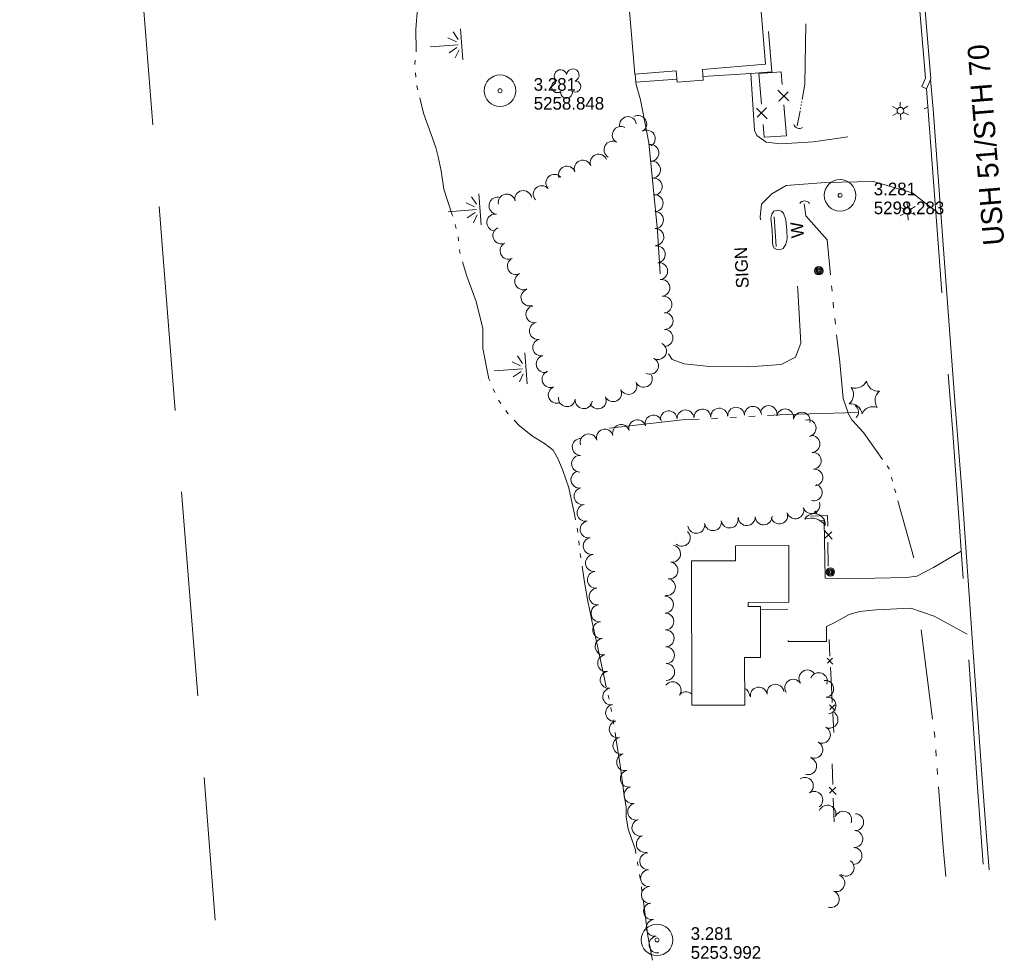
# Model space of a CAD drawing. Header units: feet. Extents: x 191091 to 192997, y 267020 to 268519.
# Tile 1 of 8: x 191130 to 191598, y 267020 to 267468. Entities that reach past the tile are written whole.
import ezdxf
from ezdxf.enums import TextEntityAlignment as Align

# ---------------------------------------------------------------- set-up
doc = ezdxf.new("R2010")
doc.units = ezdxf.units.FT
doc.header["$MEASUREMENT"] = 0
for name, pattern in [('DGN Style 3', [136.13208, 97.2372, -38.89488]), ('DGN Style 5', [68.06604, 29.17116, -38.89488]), ('DGN Style 6', [184.945154, 0.097237, -38.89488, 68.06604, -38.89488, 0.097237, -38.89488])]:
    doc.linetypes.add(name, pattern=pattern)
for name, color, linetype, lineweight in [('E_DWY', 3, 'DGN Style 3', 0), ('E_LAND_Vegetation', 20, 'Continuous', 0), ('E_MAP_Limits', 20, 'DGN Style 3', 0), ('E_MAP_PassPoints', 43, 'Continuous', 0), ('E_MISCPROP', 43, 'Continuous', 0), ('E_MISCPROP_HvyLine', 251, 'Continuous', 13), ('E_MISCPROP_Railing', 43, 'Continuous', 0), ('E_MISCPROP_Solid', 251, 'Continuous', 0), ('E_PATH_Sidewalk', 3, 'DGN Style 5', 0), ('E_RDWY', 43, 'Continuous', 13), ('E_RDWY_Gravel', 43, 'DGN Style 3', 13), ('E_RDWY_Name', 231, 'Continuous', 0), ('E_WTR', 251, 'DGN Style 6', 0)]:
    doc.layers.add(name, color=color, linetype=linetype, lineweight=lineweight)
doc.styles.add('Style-IGR_FONT_0', font='IGR_FONT_0.shx')

# ---------------------------------------------------------------- blocks, each defined once
blk = doc.blocks.new('PP')
at = {"layer": 'E_MAP_PassPoints', "color": 43, "linetype": 'Continuous', "lineweight": 0}
for radius in [7.5, 0.96]:
    blk.add_circle((0, 0), radius, dxfattribs=at)
blk = doc.blocks.new('PP_1')
at = {"layer": 'E_MAP_PassPoints', "color": 43, "linetype": 'Continuous', "lineweight": 0}
for radius in [7.5, 0.96]:
    blk.add_circle((0, 0), radius, dxfattribs=at)
blk = doc.blocks.new('PP_6')
at = {"layer": 'E_MAP_PassPoints', "color": 43, "linetype": 'Continuous', "lineweight": 0}
for radius in [7.5, 0.96]:
    blk.add_circle((0, 0), radius, dxfattribs=at)
blk = doc.blocks.new('SDSH')
at = {"layer": 'E_MISCPROP_Solid', "color": 230, "linetype": 'Continuous', "lineweight": 0}
blk.add_circle((0.65, -0.61), 0.562, dxfattribs=at)
at = {"layer": 'E_MISCPROP_Solid', "color": 230, "linetype": 'Continuous', "lineweight": 0, "extrusion": (0, 0, -1)}
blk.add_arc((10.41, 2.33), 8.55, 164.3602, 237.3443, dxfattribs=at)
at = {"layer": 'E_MISCPROP_Solid', "color": 230, "linetype": 'Continuous', "lineweight": 0}
blk.add_arc((-5.06, 0.29), 5.22, 262.0001, 56.2985, dxfattribs=at)
blk = doc.blocks.new('CULVRT_3')
at = {"layer": 'E_MISCPROP_Railing', "color": 43, "linetype": 'Continuous', "lineweight": 0}
blk.add_arc((2.17, 1.63), 2.71, 216.8788, 323.1183, dxfattribs=at)
blk = doc.blocks.new('CULVRT_4')
at = {"layer": 'E_MISCPROP_Railing', "color": 43, "linetype": 'Continuous', "lineweight": 0}
blk.add_arc((2.3, 1.73), 2.88, 216.8798, 323.1193, dxfattribs=at)
blk = doc.blocks.new('CULVRT_5')
at = {"layer": 'E_MISCPROP_Railing', "color": 43, "linetype": 'Continuous', "lineweight": 0}
blk.add_arc((2.86, 2.15), 3.58, 216.8792, 323.1188, dxfattribs=at)
blk = doc.blocks.new('POLE')
at = {"layer": 'E_MISCPROP', "color": 1, "linetype": 'Continuous', "lineweight": 0}
for centre, radius in [((-0.01, 0.02), 2.02), ((-0.01, 0.03), 1.52), ((0, -0.01), 1.01), ((0, 0), 0.502)]:
    blk.add_circle(centre, radius, dxfattribs=at)
blk = doc.blocks.new('SIGN')
at = {"layer": 'E_MISCPROP', "color": 1, "linetype": 'Continuous', "lineweight": 0, "style": 'Style-IGR_FONT_0'}
blk.add_text('SIGN', height=6, rotation=0.0001, dxfattribs=at).set_placement((-9.61, -0.01), align=Align.MIDDLE_LEFT)
blk = doc.blocks.new('TREE_1')
at = {"layer": 'E_LAND_Vegetation', "color": 94, "linetype": 'Continuous', "lineweight": 0}
for centre, radius, start, end in [((-1.47, 4.28), 2.78, 1.3945, 209.1675), ((3.57, 2.42), 2.97, 278.4236, 139.6575), ((-4.47, 0.2), 2.78, 78.0715, 279.0825), ((-2.01, -4.2), 2.61, 140.7796, 358.7122), ((3.46, -3.43), 2.97, 196.0744, 79.0477)]:
    blk.add_arc(centre, radius, start, end, dxfattribs=at)
blk = doc.blocks.new('LTP_5')
at = {"layer": 'E_MISCPROP', "color": 1, "linetype": 'Continuous', "lineweight": 0}
for p, q in [((-1.63, 0.07), (-4.24, 0.14)), ((-0.8, 1.43), (-2, 3.73)), ((0.9, 1.42), (2.27, 3.65)), ((-0.88, -1.42), (-2.24, -3.61)), ((0.76, -1.47), (2, -3.65)), ((1.64, -0.02), (4.16, -0.09))]:
    blk.add_line(p, q, dxfattribs=at)
blk.add_circle((0, 0), 1.64, dxfattribs=at)
blk = doc.blocks.new('WAL_1')
at = {"layer": 'E_MISCPROP_Railing', "color": 43, "linetype": 'Continuous', "lineweight": 0, "style": 'Style-IGR_FONT_0'}
blk.add_text('W', height=6, rotation=359.9999, dxfattribs=at).set_placement((-2.27, -0.34), align=Align.MIDDLE_LEFT)
blk = doc.blocks.new('PINEL_2')
at = {"layer": 'E_LAND_Vegetation', "color": 94, "linetype": 'Continuous', "lineweight": 0}
for centre, start, end in [((-8.14, 7.32), 275.2112, 0.9761), ((2.26, 10.71), 215.2112, 300.9761), ((10.41, 3.41), 155.2112, 240.9762), ((-10.4, -3.39), 335.2112, 60.9761), ((8.15, -7.3), 95.2112, 180.9762), ((-2.25, -10.7), 35.2112, 120.9762)]:
    blk.add_arc(centre, 5.72, start, end, dxfattribs=at)
blk = doc.blocks.new('MARSH')
at = {"layer": 'E_WTR', "color": 150, "linetype": 'Continuous', "lineweight": 0}
for p, q in [((0.03, 15.02), (0.03, 1.6)), ((-1.34, 2.37), (-3.54, 6.22)), ((1.46, 2.37), (3.66, 6.22)), ((-6.13, 3.53), (-2.44, 1.44)), ((6.25, 3.53), (2.56, 1.44)), ((-7.39, -0.05), (7.4, -0.05))]:
    blk.add_line(p, q, dxfattribs=at)

msp = doc.modelspace()

# ---------------------------------------------------------------- linework, layer by layer
at = {"layer": 'E_DWY', "color": 2, "linetype": 'DGN Style 3', "lineweight": 0, "flags": 128}
for points in [[(191423.02, 267437.93), (191442.55, 267439.39)], [(191454.93, 267440.58), (191477.76, 267442.04), (191479.37, 267415.03), (191480.47, 267412.49), (191484.96, 267409.39), (191491.95, 267408.51), (191507.53, 267409.5), (191526.07, 267412.17), (191543.63, 267417.39), (191554.59, 267422.04), (191557.44, 267423.94), (191561.89, 267425.94)], [(191565.58, 267376.64), (191554.41, 267385.31), (191536.03, 267390.62), (191513.14, 267390.27), (191494.44, 267388.72), (191487.73, 267384.89), (191482.74, 267379.89), (191482.16, 267373.81), (191482.69, 267368.33), (191485.44, 267363.59), (191486.6, 267362.51), (191497.06, 267355.58), (191499.12, 267351.27), (191500, 267338.95), (191501.44, 267313.85), (191498.86, 267307.13), (191492.14, 267303.64), (191476.79, 267302.66), (191458.03, 267302.79), (191446.08, 267304.05), (191440.29, 267306.1), (191436.25, 267312.47), (191435.51, 267330.41), (191433.32, 267367.27), (191429.17, 267409.01), (191425.2, 267429.42), (191423.15, 267436.76), (191423.02, 267437.93)], [(191577.62, 267214.99), (191564.56, 267207.21), (191556.51, 267203.11), (191551.59, 267202.49), (191536.67, 267202.08), (191519.38, 267201.93), (191513.08, 267202.16), (191512.47, 267229.53), (191486.47, 267227.95), (191486.75, 267217.59)], [(191580.45, 267175.46), (191564.81, 267184.09), (191553.67, 267187.85), (191537.3, 267187.06), (191529.25, 267186.33), (191524.47, 267184.81), (191517.3, 267180.97), (191513.66, 267179.16), (191513.69, 267171.97), (191495.39, 267172.01), (191495.32, 267186.83), (191495.09, 267190.66)]]:
    msp.add_lwpolyline(points, dxfattribs=at)
at = {"layer": 'E_LAND_Vegetation', "color": 94, "linetype": 'Continuous', "lineweight": 0}
for centre, radius, start, end in [((191419.29, 267417.47), 4.03, 9.916, 189.9006), ((191424.17, 267418.01), 4.03, 300.1383, 120.1229), ((191415.88, 267412.82), 4.03, 60.6939, 240.6786), ((191428.21, 267411.05), 4.03, 300.1383, 120.1229), ((191411.94, 267405.8), 4.03, 60.6939, 240.6786), ((191429.95, 267404.27), 4.03, 275.7502, 95.7349), ((191397.84, 267396.78), 4.03, 20.7948, 200.7795), ((191405.37, 267399.64), 4.03, 20.7948, 200.7795), ((191390.32, 267393.92), 4.03, 20.7948, 200.7795), ((191430.76, 267396.26), 4.03, 275.7502, 95.7349), ((191384.33, 267390.03), 4.03, 41.8169, 221.8016), ((191431.56, 267388.26), 4.03, 275.7502, 95.7349), ((191378.32, 267384.66), 4.03, 41.8169, 221.8016), ((191357.3, 267379.17), 4.03, 82.5459, 262.5306), ((191361.69, 267380.7), 4.03, 11.6168, 191.6015), ((191369.57, 267382.32), 4.03, 11.6168, 191.6015), ((191431.96, 267380.39), 4.03, 271.2443, 91.2289), ((191356.25, 267371.19), 4.03, 82.5459, 262.5306), ((191432.13, 267372.34), 4.03, 271.2443, 91.2289), ((191359.13, 267365.03), 4.03, 115.4373, 295.422), ((191432.3, 267364.29), 4.03, 271.2443, 91.2289), ((191362.58, 267357.76), 4.03, 115.4373, 295.422), ((191432.98, 267356.03), 4.03, 278.1083, 98.093), ((191366.05, 267350.5), 4.03, 115.5903, 295.5749), ((191434.11, 267348.06), 4.03, 278.1083, 98.093), ((191369.52, 267343.24), 4.03, 115.5903, 295.5749), ((191435.14, 267340.12), 4.03, 276.9479, 96.9325), ((191372.49, 267335.52), 4.03, 109.153, 289.1377), ((191436.11, 267332.13), 4.03, 276.9479, 96.9325), ((191374.85, 267327.55), 4.03, 101.6239, 281.6085), ((191436.67, 267324.37), 4.03, 269.9032, 89.8879), ((191376.48, 267319.66), 4.03, 101.6239, 281.6085), ((191436.66, 267316.32), 4.03, 269.9032, 89.8879), ((191378.1, 267311.78), 4.03, 101.6239, 281.6085), ((191433.55, 267310.12), 4.03, 241.5721, 61.5567), ((191379.72, 267303.89), 4.03, 101.6239, 281.6085), ((191429.72, 267303.04), 4.03, 241.5721, 61.5567), ((191382.49, 267296.75), 4.03, 111.8081, 291.7928), ((191426.8, 267296.92), 4.03, 205.1741, 25.1587), ((191419.51, 267293.5), 4.03, 205.1741, 25.1587), ((191385.48, 267289.27), 4.03, 111.8081, 291.7928), ((191412.22, 267290.07), 4.03, 205.1741, 25.1587), ((191390.27, 267287.67), 4.03, 173.1859, 353.1706), ((191398.26, 267286.72), 4.03, 173.1859, 353.1706), ((191404.94, 267286.65), 4.03, 205.1741, 25.1587), ((191478.67, 267279.78), 4.01, 3.0781, 183.0627), ((191486.14, 267280.12), 4.01, 348.6759, 168.6606), ((191431.42, 267275.59), 4.01, 16.1486, 196.1333), ((191438.66, 267277.63), 4.01, 3.0781, 183.0627), ((191446.66, 267278.06), 4.01, 3.0781, 183.0627), ((191454.66, 267278.49), 4.01, 3.0781, 183.0627), ((191462.67, 267278.92), 4.01, 3.0781, 183.0627), ((191470.67, 267279.35), 4.01, 3.0781, 183.0627), ((191494, 267278.55), 4.01, 348.6759, 168.6606), ((191501.85, 267276.97), 4.01, 348.6759, 168.6606), ((191416.02, 267271.13), 4.01, 16.1486, 196.1333), ((191423.72, 267273.36), 4.01, 16.1486, 196.1333), ((191504.68, 267273.41), 4.01, 283.7323, 103.717), ((191400.63, 267266.67), 4.01, 16.1486, 196.1333), ((191408.32, 267268.9), 4.01, 16.1486, 196.1333), ((191506.46, 267265.93), 4.01, 274.9913, 94.976), ((191396.85, 267264.5), 4.01, 87.8473, 267.832), ((191396.55, 267256.49), 4.01, 87.8473, 267.832), ((191507.16, 267257.94), 4.01, 274.9913, 94.976), ((191396.23, 267248.94), 4.01, 100.4755, 280.4602), ((191507.85, 267249.96), 4.01, 274.9913, 94.976), ((191507.57, 267242.84), 4.01, 253.9598, 73.9445), ((191397.69, 267241.06), 4.01, 100.4755, 280.4602), ((191399.15, 267233.18), 4.01, 100.4755, 280.4602), ((191506.44, 267236.83), 4.01, 197.8494, 17.8341), ((191491.18, 267231.92), 4.01, 197.8494, 17.8341), ((191498.81, 267234.38), 4.01, 197.8494, 17.8341), ((191400.6, 267225.3), 4.01, 100.4755, 280.4602), ((191451.77, 267227.46), 4.01, 189.0664, 9.0511), ((191459.68, 267228.72), 4.01, 189.0664, 9.0511), ((191467.59, 267229.99), 4.01, 189.0664, 9.0511), ((191475.76, 267231.14), 4.01, 182.3991, 2.3837), ((191483.77, 267231.47), 4.01, 182.3991, 2.3837), ((191444.92, 267221.31), 4.01, 228.4215, 48.4061), ((191402.06, 267217.42), 4.01, 100.4755, 280.4602), ((191440.27, 267213.69), 4.01, 261.1623, 81.147), ((191403.16, 267209.33), 4.01, 96.1634, 276.1481), ((191439.04, 267205.78), 4.01, 261.1623, 81.147), ((191404.02, 267201.36), 4.01, 96.1634, 276.1481), ((191437.81, 267197.86), 4.01, 261.1623, 81.147), ((191404.88, 267193.39), 4.01, 96.1634, 276.1481), ((191436.88, 267189.55), 4.01, 271.2013, 91.186), ((191405.74, 267185.43), 4.01, 96.1634, 276.1481), ((191437.04, 267181.54), 4.01, 271.2013, 91.186), ((191406.59, 267177.46), 4.01, 96.1634, 276.1481), ((191437.21, 267173.53), 4.01, 271.2013, 91.186), ((191407.72, 267169.62), 4.01, 98.6446, 278.6293), ((191437.36, 267165.53), 4.01, 270.7526, 90.7373), ((191408.92, 267161.7), 4.01, 98.6446, 278.6293), ((191410.13, 267153.77), 4.01, 98.6446, 278.6293), ((191437.47, 267157.52), 4.01, 270.7526, 90.7373), ((191504.56, 267154.46), 4.02, 33.4363, 213.421), ((191440.51, 267148.92), 4.01, 323.2081, 143.1928), ((191497.85, 267150.03), 4.02, 33.4363, 213.421), ((191509.98, 267153.18), 4.02, 339.3879, 159.3726), ((191513.02, 267149.54), 4.02, 277.6218, 97.6065), ((191411.33, 267145.85), 4.01, 98.6446, 278.6293), ((191446.93, 267144.12), 4.01, 48.9316, 143.1928), ((191473.11, 267146.09), 4.02, 0.2567, 65.5173), ((191481.47, 267146.32), 4.02, 9.6031, 189.5878), ((191489.4, 267147.66), 4.02, 9.6031, 189.5878), ((191514.09, 267141.58), 4.02, 277.6218, 97.6065), ((191412.68, 267138.1), 4.01, 102.6277, 282.6124), ((191414.43, 267130.28), 4.01, 102.6277, 282.6124), ((191515.08, 267134.89), 4.02, 243.1659, 63.1506), ((191511.45, 267127.72), 4.02, 243.1659, 63.1506), ((191416.18, 267122.46), 4.01, 102.6277, 282.6124), ((191507.83, 267120.55), 4.02, 243.1659, 63.1506), ((191417.94, 267114.64), 4.01, 102.6277, 282.6124), ((191504.95, 267112.75), 4.02, 250.9694, 70.954), ((191419.69, 267106.82), 4.01, 102.6277, 282.6124), ((191503.35, 267103.38), 4.02, 304.148, 124.1327), ((191421.44, 267099), 4.01, 102.6277, 282.6124), ((191507.86, 267096.73), 4.02, 304.148, 124.1327), ((191423.19, 267091.18), 4.01, 102.6277, 282.6124), ((191514.08, 267090.22), 4.02, 338.7132, 158.6979), ((191425.21, 267083.52), 4.01, 104.9348, 284.9194), ((191521.57, 267087.3), 4.02, 338.7132, 158.6979), ((191527.28, 267086.16), 4.02, 267.2143, 87.199), ((191427.28, 267075.78), 4.01, 104.9348, 284.9194), ((191526.88, 267078.13), 4.02, 267.2143, 87.199), ((191526.49, 267070.1), 4.02, 267.2143, 87.199), ((191428.9, 267067.52), 4.01, 92.9315, 272.9161), ((191522.72, 267064.49), 4.02, 234.6492, 54.6338), ((191429.31, 267059.52), 4.01, 92.9315, 272.9161), ((191518.3, 267057.14), 4.02, 250.9707, 70.9554), ((191429.71, 267051.51), 4.01, 92.9315, 272.9161), ((191515.68, 267049.55), 4.02, 250.9707, 70.9554), ((191430.72, 267043.81), 4.01, 99.2873, 279.272), ((191432.01, 267035.9), 4.01, 99.2873, 279.272), ((191433.31, 267027.99), 4.01, 99.2873, 279.272)]:
    msp.add_arc(centre, radius, start, end, dxfattribs=at)
at = {"layer": 'E_MAP_Limits', "color": 3, "linetype": 'DGN Style 3', "lineweight": 0, "flags": 128}
msp.add_lwpolyline([(191130.26, 268465.81), (191175.35, 267648.76), (191223.21, 267039.49)], dxfattribs=at)
at = {"layer": 'E_MISCPROP', "color": 1, "linetype": 'Continuous', "lineweight": 0}
msp.add_line((191489.65, 267359.78), (191488.82, 267373.9), dxfattribs=at)
at = {"layer": 'E_MISCPROP_HvyLine', "color": 230, "linetype": 'Continuous', "lineweight": 13, "flags": 128}
for points in [[(191422.52, 267441.76), (191419.77, 267475.46), (191462.19, 267478.92), (191461.97, 267481.63), (191481.67, 267483.24), (191484.67, 267446.4), (191454.66, 267443.96), (191455.07, 267438.86), (191442.68, 267437.85), (191442.23, 267443.36)], [(191495.74, 267190.66), (191495.7, 267217.61), (191470.42, 267217.56), (191470.44, 267210.35), (191449.46, 267210.31), (191449.57, 267141.7), (191474.79, 267141.74), (191474.75, 267164.41), (191482.29, 267164.42), (191482.25, 267188.72), (191476.49, 267188.72), (191476.49, 267190.63)]]:
    msp.add_lwpolyline(points, close=True, dxfattribs=at)
at = {"layer": 'E_MISCPROP_Railing', "color": 43, "linetype": 'Continuous', "lineweight": 0}
for p, q in [((191495.81, 267428.97), (191490.59, 267434.04)), ((191491.02, 267428.83), (191495.35, 267433.33)), ((191480.3, 267425.54), (191485.48, 267420.46)), ((191485.07, 267425.66), (191480.75, 267421.19)), ((191516.29, 267220.67), (191512.51, 267224.91)), ((191512.56, 267220.83), (191516.18, 267224.09)), ((191513.93, 267164.05), (191516.65, 267161.24)), ((191516.51, 267164.05), (191514.11, 267161.71)), ((191515.04, 267141.97), (191517.76, 267139.16)), ((191517.62, 267141.97), (191515.21, 267139.62)), ((191514.92, 267102.85), (191518.26, 267099.28)), ((191518.13, 267102.79), (191515.09, 267099.92))]:
    msp.add_line(p, q, dxfattribs=at)
at = {"layer": 'E_MISCPROP_Railing', "color": 43, "linetype": 'Continuous', "lineweight": 0, "flags": 128}
for points in [[(191492.59, 267436.73), (191492.08, 267442.86), (191481.55, 267442.04)], [(191481.55, 267442.04), (191482.72, 267427.44)], [(191494.61, 267412.41), (191493.39, 267427.05)], [(191483.48, 267417.79), (191483.96, 267411.81), (191494.61, 267412.41)], [(191514.22, 267226.9), (191514.16, 267231.86), (191506.08, 267231.58)], [(191514.44, 267207.84), (191514.3, 267219.31)], [(191514.87, 267172.94), (191515.27, 267165.04)], [(191515.53, 267159.83), (191515.98, 267150.85)], [(191515.98, 267150.85), (191516.37, 267142.96)], [(191516.64, 267137.74), (191517.09, 267128.77)], [(191516.26, 267113.92), (191516.6, 267104.06)], [(191516.83, 267097.54), (191517.22, 267086.33)]]:
    msp.add_lwpolyline(points, dxfattribs=at)
at = {"layer": 'E_MISCPROP_Railing', "color": 43, "linetype": 'Continuous', "lineweight": 13, "flags": 128}
for points in [[(191494.78, 267367.52), (191494.24, 267372.38), (191493.2, 267375.56), (191492.18, 267376.51), (191490.99, 267376.96), (191490.25, 267377), (191488.66, 267376.51), (191487.66, 267375.18), (191487.24, 267373.19), (191487.74, 267367.52)], [(191487.74, 267367.52), (191487.9, 267363.08), (191488.01, 267361.54), (191488.12, 267360.19), (191488.97, 267358.8), (191490.16, 267358.28), (191491.46, 267358.21), (191493.11, 267358.88), (191494.33, 267360.9), (191494.99, 267363.45), (191494.78, 267367.52)]]:
    msp.add_lwpolyline(points, dxfattribs=at)
at = {"layer": 'E_PATH_Sidewalk', "color": 2, "linetype": 'DGN Style 5', "lineweight": 0, "flags": 128}
for points in [[(191477.76, 267442.01), (191487.7, 267442.82), (191484.41, 267482.57), (191484.25, 267483.69), (191481.03, 267483.19)], [(191423.04, 267437.78), (191422.76, 267441.78)], [(191495.29, 267187.34), (191485.68, 267187.23), (191482.25, 267187.11)]]:
    msp.add_lwpolyline(points, dxfattribs=at)
at = {"layer": 'E_RDWY', "color": 30, "linetype": 'Continuous', "lineweight": 13, "flags": 128}
for points in [[(191548.47, 267590.63), (191552.56, 267539.52), (191556.92, 267485.16), (191560.7, 267439.87), (191558.93, 267435.76)], [(191550.96, 267590.83), (191555.05, 267539.72), (191559.42, 267485.36), (191563.24, 267439.45), (191561.23, 267434.77)], [(191563.09, 267439.11), (191564.25, 267425.14), (191569.85, 267349.99), (191574.78, 267284.19), (191577.87, 267243.99), (191583.18, 267169.22), (191587.29, 267111.03), (191589.45, 267081.46), (191590.86, 267063.49)], [(191558.93, 267435.76), (191561.23, 267434.77)]]:
    msp.add_lwpolyline(points, dxfattribs=at)
at = {"layer": 'E_RDWY_Gravel', "color": 30, "linetype": 'DGN Style 3', "lineweight": 13, "flags": 128}
msp.add_lwpolyline([(191561.23, 267434.77), (191567.2, 267354.96), (191573.6, 267271.25), (191580.74, 267171.51), (191585.45, 267102.56), (191588.36, 267062.35)], dxfattribs=at)
at = {"layer": 'E_WTR', "color": 150, "linetype": 'Continuous', "lineweight": 0, "flags": 128}
for points in [[(191318.59, 267452.31), (191318.65, 267452.96), (191318.53, 267462.97), (191319.28, 267473), (191319.9, 267481.5)], [(191503.41, 267436.9), (191503.8, 267465.61)], [(191318.03, 267446.28), (191318.22, 267448.29)], [(191318.52, 267440.26), (191318.32, 267442.27)], [(191319.39, 267434.29), (191318.96, 267435.99), (191318.93, 267436.25)], [(191502.07, 267429.71), (191503.41, 267436.9)], [(191329.04, 267402.48), (191328, 267406.91), (191322.2, 267423.16), (191320.37, 267430.38)], [(191499.72, 267417.06), (191501.06, 267424.25)], [(191501.24, 267425.24), (191501.33, 267425.74)], [(191501.52, 267426.73), (191501.61, 267427.23)], [(191501.79, 267428.22), (191501.89, 267428.71)], [(191336.02, 267374.16), (191335.81, 267374.91), (191331.86, 267386.99), (191330.61, 267395.81), (191329.04, 267402.48)], [(191515.55, 267346.26), (191514.02, 267362.93), (191503.85, 267374.31), (191503.09, 267380.07)], [(191337.71, 267368.35), (191337.15, 267370.29)], [(191338.81, 267362.42), (191338.57, 267364.43)], [(191339.64, 267356.44), (191339.48, 267357.01), (191339.3, 267358.42)], [(191349.4, 267324.66), (191347.21, 267333.56), (191342.68, 267345.63), (191340.73, 267352.55)], [(191516.27, 267338.47), (191516.03, 267341.06)], [(191516.99, 267330.68), (191516.75, 267333.27)], [(191353.66, 267295.91), (191353.26, 267296.86), (191350.26, 267311.29), (191350.29, 267321.02), (191349.4, 267324.66)], [(191517.85, 267322.91), (191517.55, 267325.49)], [(191523.9, 267280.79), (191521.53, 267287.57), (191519.98, 267304.81), (191518.46, 267317.73)], [(191356.01, 267290.34), (191355.22, 267292.19)], [(191358.95, 267285.09), (191357.79, 267286.74)], [(191362.48, 267280.17), (191362.25, 267280.41), (191361.28, 267281.79)], [(191479.72, 267279.18), (191476.77, 267279.02)], [(191528.39, 267280.92), (191494.46, 267279.96), (191485.61, 267279.49)], [(191540.18, 267258.6), (191531.14, 267271.36), (191525.65, 267277.46), (191523.74, 267280.79)], [(191386.37, 267257.82), (191385.74, 267259.27), (191383.76, 267262.99), (191379.61, 267266.07), (191374, 267269.55), (191367.78, 267274.46), (191365.22, 267277.22)], [(191453.17, 267277.77), (191445.09, 267277.34), (191410.58, 267273.5)], [(191462.02, 267278.24), (191459.07, 267278.08)], [(191470.87, 267278.71), (191467.92, 267278.55)], [(191394.37, 267229.79), (191393.69, 267233.21), (191391.2, 267245.04), (191388.37, 267253.24), (191386.37, 267257.82)], [(191543.42, 267253.88), (191543.36, 267254.1), (191542.39, 267255.48)], [(191544.98, 267248.26), (191544.46, 267250.14)], [(191546.54, 267242.64), (191546.02, 267244.52)], [(191555.12, 267211.73), (191547.58, 267238.9)], [(191395.54, 267223.86), (191395.53, 267223.97), (191395.16, 267225.84)], [(191396.18, 267217.84), (191395.97, 267219.85)], [(191396.93, 267211.84), (191396.66, 267213.84)], [(191402.81, 267179.09), (191402.33, 267181.27), (191400.09, 267191.97), (191398.45, 267201.11), (191397.48, 267207.84)], [(191408.91, 267150.49), (191408.55, 267152.05), (191405.5, 267166.86), (191402.81, 267179.09)], [(191558.62, 267177.5), (191564, 267135.12)], [(191410.3, 267144.6), (191409.84, 267146.56)], [(191411.55, 267138.69), (191411.21, 267140.67)], [(191412.58, 267132.72), (191412.48, 267133.39), (191412.25, 267134.71)], [(191417.4, 267099.79), (191416.78, 267103.9), (191415.27, 267115.27), (191413.74, 267125.11), (191413.19, 267128.73)], [(191564.75, 267129.28), (191565.04, 267126.97), (191565.08, 267126.36)], [(191565.53, 267120.48), (191565.75, 267117.54)], [(191566.19, 267111.67), (191566.41, 267108.73)], [(191566.86, 267102.86), (191569.02, 267074.11), (191570.29, 267060.28)], [(191423.11, 267071.29), (191422.83, 267073.02), (191421.32, 267077.38), (191419.43, 267082.95), (191418.5, 267088.45), (191418.37, 267093.24), (191417.4, 267099.79)], [(191424.09, 267065.31), (191423.86, 267066.7), (191423.76, 267067.31)], [(191425.05, 267059.34), (191424.73, 267061.33)], [(191425.94, 267053.36), (191425.67, 267055.36)], [(191430.96, 267020.47), (191428.7, 267032.04), (191427.27, 267043.41), (191426.47, 267049.36)]]:
    msp.add_lwpolyline(points, dxfattribs=at)

# ---------------------------------------------------------------- block references
at = {"layer": 'E_LAND_Vegetation', "color": 94, "linetype": 'Continuous', "lineweight": 0, "xscale": 0.9999996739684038, "yscale": 0.9999996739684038, "zscale": 0.9999996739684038, "rotation": 94.34052905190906}
for name, p in [('TREE_1', (191389.95, 267437.49)), ('PINEL_2', (191531.59, 267288.03))]:
    msp.add_blockref(name, p, dxfattribs=at)
at = {"layer": 'E_MAP_PassPoints', "color": 43, "linetype": 'Continuous', "lineweight": 0}
for name, p, xscale, yscale, zscale, rotation in [('PP', (191358.52, 267433.81), 1.000000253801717, 1.000000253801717, 1.000000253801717, 0.04082111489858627), ('PP_1', (191520.1, 267384.12), 1.00000025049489, 1.00000025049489, 1.00000025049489, 0.04055431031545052), ('PP_6', (191433.1, 267030.19), 1.00000025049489, 1.00000025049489, 1.00000025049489, 0.04055431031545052)]:
    msp.add_blockref(name, p, dxfattribs=dict(at, xscale=xscale, yscale=yscale, zscale=zscale, rotation=rotation))
at = {"layer": 'E_MISCPROP', "color": 1, "linetype": 'Continuous', "lineweight": 0}
for name, p, xscale, yscale, zscale, rotation in [('LTP_5', (191548.79, 267424.28), 0.9999996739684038, 0.9999996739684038, 0.9999996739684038, 94.34052905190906), ('LTP_5', (191552.23, 267376.59), 0.9999996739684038, 0.9999996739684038, 0.9999996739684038, 94.34052905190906), ('SIGN', (191473.28, 267349.55), 0.9999990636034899, 0.9999990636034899, 0.9999990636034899, 92.84023474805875), ('POLE', (191510.04, 267348.27), 0.9999987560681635, 0.9999987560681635, 0.9999987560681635, 93.38078060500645), ('POLE', (191515.49, 267205.07), 0.9999987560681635, 0.9999987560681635, 0.9999987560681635, 93.38078060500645)]:
    msp.add_blockref(name, p, dxfattribs=dict(at, xscale=xscale, yscale=yscale, zscale=zscale, rotation=rotation))
at = {"layer": 'E_MISCPROP_Railing', "color": 43, "linetype": 'Continuous', "lineweight": 0}
for name, p, xscale, yscale, zscale, rotation in [('CULVRT_3', (191498.12, 267417.77), 1.000000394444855, 1.000000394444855, 1.000000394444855, 340.7537966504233), ('CULVRT_4', (191505.5, 267380.3), 0.9999990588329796, 0.9999990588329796, 0.9999990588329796, 180.6005889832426), ('WAL_1', (191499.46, 267366.08), 0.9999996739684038, 0.9999996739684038, 0.9999996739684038, 94.34052905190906), ('CULVRT_5', (191527.69, 267278.45), 1.000001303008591, 1.000001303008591, 1.000001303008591, 94.24553990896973)]:
    msp.add_blockref(name, p, dxfattribs=dict(at, xscale=xscale, yscale=yscale, zscale=zscale, rotation=rotation))
at = {"layer": 'E_MISCPROP_Solid', "color": 230, "linetype": 'Continuous', "lineweight": 0, "xscale": 0.9999987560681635, "yscale": 0.9999987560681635, "zscale": 0.9999987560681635, "rotation": 93.38078060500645}
msp.add_blockref('SDSH', (191507.85, 267232.65), dxfattribs=at)
at = {"layer": 'E_WTR', "color": 150, "linetype": 'Continuous', "lineweight": 0, "xscale": 0.9999996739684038, "yscale": 0.9999996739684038, "zscale": 0.9999996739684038, "rotation": 94.34052905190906}
for p in [(191340.26, 267455.81), (191348.89, 267377.43), (191370.74, 267301.8)]:
    msp.add_blockref('MARSH', p, dxfattribs=at)

# ---------------------------------------------------------------- texts
at = {"layer": 'E_MAP_PassPoints', "color": 43, "linetype": 'Continuous', "lineweight": 0, "style": 'Style-IGR_FONT_0'}
for s, p in [('3.281', (191374.52, 267433.82)), ('5258.848', (191374.52, 267424.82)), ('3.281', (191536.1, 267384.13)), ('5298.283', (191536.11, 267375.13)), ('3.281', (191449.1, 267030.2)), ('5253.992', (191449.11, 267021.2))]:
    msp.add_text(s, height=6, rotation=0.0407, dxfattribs=at).set_placement(p)
at = {"layer": 'E_RDWY_Name', "color": 30, "linetype": 'Continuous', "lineweight": 0, "style": 'Style-IGR_FONT_0', "width": 0.999815}
msp.add_text('USH 51/STH 70', height=10, rotation=94.5945, dxfattribs=at).set_placement((191598.18, 267360.71))

doc.saveas('drawing.dxf')
